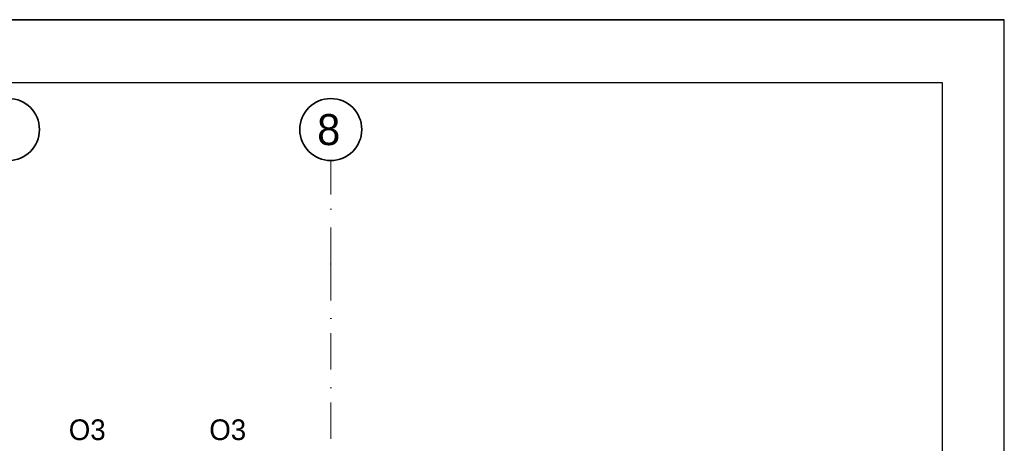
# Model space of a CAD drawing. Header units: millimetres. Extents: x -34676 to 172266, y 39940 to 476087.
# Tile 206 of 256: x 47049 to 56581, y 358161 to 362259. Entities that reach past the tile are written whole.
import ezdxf

# ---------------------------------------------------------------- set-up
doc = ezdxf.new("R2010")
doc.units = ezdxf.units.MM
doc.header["$MEASUREMENT"] = 0
doc.linetypes.add('Kropki i Kreski', pattern=[6.702778, 3.527778, -1.763889, 0, -1.411111])
for name, color, linetype in [('#podkład', 252, 'Continuous'), ('_TABELA', 7, 'Continuous'), ('Konstrukcja - Siatka mod', 7, 'Continuous'), ('Znaczniki okien Archicada', 7, 'Continuous')]:
    doc.layers.add(name, color=color, linetype=linetype)
doc.styles.add('MtXpl_Arial3', font='txt', dxfattribs={"height": 0.2})

# ---------------------------------------------------------------- blocks, each defined once
blk = doc.blocks.new('kjghgg')
at = {"layer": 'Konstrukcja - Siatka mod', "color": 252, "linetype": 'Kropki i Kreski', "lineweight": 13, "ltscale": 100}
for q in [(-94325.8, 486184.3), (-94325.8, 468219.5)]:
    blk.add_line((-94325.8, 485184.3), q, dxfattribs=at)
at = {"layer": 'Konstrukcja - Siatka mod', "color": 252, "linetype": 'Continuous', "lineweight": 35, "ltscale": 100}
for centre in [(-97445.8, 486484.3), (-94325.8, 486484.3)]:
    blk.add_circle(centre, 300, dxfattribs=at)
at = {"layer": 'Konstrukcja - Siatka mod', "color": 252, "linetype": 'Kropki i Kreski', "lineweight": 13, "ltscale": 100}
blk.add_point((-94325.8, 485184.3), dxfattribs=at)
blk.add_point((-94325.8, 485184.3), dxfattribs=at)
at = {"layer": 'Konstrukcja - Siatka mod', "color": 252, "linetype": 'Continuous', "lineweight": 13, "style": 'MtXpl_Arial3'}
blk.add_text('8', height=300, dxfattribs=at).set_placement((-94457.3, 486333.7))
at = {"layer": 'Znaczniki okien Archicada', "color": 252, "linetype": 'Continuous', "lineweight": 15, "style": 'MtXpl_Arial3'}
for p in [(-96862.1, 483480), (-95502.1, 483480)]:
    blk.add_text('O3', height=200, dxfattribs=at).set_placement(p)

msp = doc.modelspace()

# ---------------------------------------------------------------- linework, layer by layer
at = {"layer": '_TABELA', "color": 7}
msp.add_lwpolyline([(14580.6, 362259.3), (56580.6, 362259.3), (14580.6, 362259.3), (14580.6, 332559.3), (56580.6, 332559.3), (56580.6, 362259.3)], dxfattribs=at)
msp.add_lwpolyline([(55980.6, 361649.3), (17080.6, 361649.3), (17080.6, 333169.3), (55980.6, 333169.3)], close=True, dxfattribs=at)

# ---------------------------------------------------------------- block references
at = {"layer": '#podkład'}
msp.add_blockref('kjghgg', (144386, -125287.5), dxfattribs=at)

doc.saveas('drawing.dxf')
